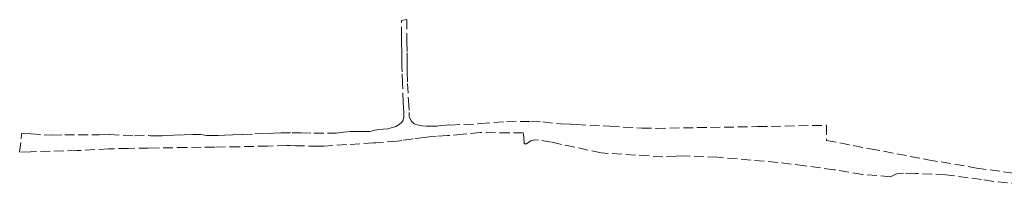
# Model space of a CAD drawing. Header units: metres. Extents: x 188526 to 197860, y 581431 to 587564.
# Tile 1 of 31: x 188526 to 189539, y 581883 to 582054. Entities that reach past the tile are written whole.
import ezdxf

# ---------------------------------------------------------------- set-up
doc = ezdxf.new("R2010")
doc.units = ezdxf.units.M
doc.linetypes.add('DASHEDX2', pattern=[14, 10, -4])
doc.layers.add('B-WA-KG-GRENS_KADASTRAAL-G', color=150, linetype='DASHEDX2', lineweight=18)

msp = doc.modelspace()

# ---------------------------------------------------------------- linework, layer by layer
at = {"layer": 'B-WA-KG-GRENS_KADASTRAAL-G'}
msp.add_lwpolyline([(189570.2, 581883.2), (189527.8, 581887.2), (189515.6, 581889.2), (189478.7, 581894), (189447.3, 581895.4), (189435.2, 581895.6), (189429.3, 581895.5), (189426.9, 581894.2), (189421.9, 581892), (189393, 581894.5), (189363.8, 581899.3), (189333.7, 581903.4), (189306.1, 581906.7), (189244, 581912.2), (189207.2, 581913.5), (189201.5, 581913.4), (189187.8, 581912.4), (189173.6, 581913.5), (189124.5, 581916.6), (189083.7, 581925.4), (189073.2, 581927.7), (189060, 581929.9), (189055.5, 581930.1), (189052.2, 581929), (189047.6, 581926), (189045.2, 581926), (189045.2, 581926.5), (189044.3, 581937.4), (189029.7, 581937.2), (189000, 581937.6), (188982.6, 581935.9), (188966.3, 581934.5), (188954.7, 581933.6), (188947.3, 581933.1), (188942.9, 581932.5), (188931.1, 581931.1), (188919.4, 581929.4), (188914.4, 581928.8), (188892.6, 581927), (188890.3, 581926.9), (188839.1, 581923.6), (188835.1, 581923.4), (188833.3, 581923.4), (188810, 581924), (188804.1, 581924.2), (188801, 581924.2), (188781.1, 581923.7), (188752, 581923), (188726.9, 581922.6), (188698, 581922.2), (188658.7, 581921.6), (188638, 581921.3), (188617.6, 581920.8), (188585.6, 581919), (188537.6, 581917.8), (188526.3, 581917.5), (188526.3, 581917.5), (188528.2, 581934.9), (188528.5, 581937), (188537.7, 581936.2), (188559.7, 581934.8), (188572.6, 581935.3), (188608.2, 581935.1), (188618.7, 581935.5), (188644.5, 581934.2), (188658.9, 581934.5), (188661, 581934.3), (188662.9, 581934.3), (188667.4, 581934.2), (188672.9, 581934.2), (188676.6, 581934.4), (188684.7, 581934.8), (188695.4, 581935.2), (188704.4, 581935.6), (188708.8, 581935.7), (188710.8, 581935.7), (188712.5, 581935.5), (188714.6, 581935.3), (188716.4, 581934.8), (188718.5, 581934.6), (188721.5, 581934.5), (188726.1, 581934.7), (188730.6, 581934.7), (188737.4, 581934.8), (188745.5, 581935.2), (188755.8, 581935.6), (188768.2, 581936.2), (188779.2, 581936.7), (188787.3, 581937), (188794.9, 581937.2), (188806.5, 581937.3), (188815.9, 581937.2), (188829, 581937), (188842.8, 581936.9), (188849.2, 581936.9), (188851.8, 581937.1), (188859.4, 581937.9), (188866.3, 581938.5), (188868.5, 581938.7), (188872.1, 581938.8), (188880.2, 581938.8), (188886.9, 581938.8), (188887.7, 581938.9), (188889.4, 581939.2), (188891.7, 581939.9), (188893.5, 581940.5), (188895.8, 581940.8), (188900, 581941), (188904.9, 581941.5), (188907.4, 581942.1), (188913.3, 581943.8), (188916.6, 581945.9), (188918.9, 581947.8), (188920.3, 581949.8), (188921.1, 581951.9), (188921.5, 581953.8), (188921.4, 581955.9), (188921.4, 581958.6), (188920.8, 581968.5), (188920.1, 581988.2), (188919.6, 582000), (188919.5, 582005.5), (188919.4, 582012.9), (188919.3, 582021.3), (188919.1, 582029), (188919, 582036.6), (188919, 582053), (188922.9, 582053.7), (188924.5, 582054), (188924.6, 582038), (188924.6, 582031.1), (188924.7, 582019.7), (188924.9, 582010.3), (188924.9, 582000), (188925.3, 581988), (188926.1, 581970.5), (188926.9, 581958.3), (188927, 581955.7), (188927, 581954.1), (188927.2, 581953.3), (188928, 581951.6), (188929.4, 581949.4), (188930.9, 581947.7), (188931.8, 581946.8), (188933.8, 581945.9), (188936.7, 581945.1), (188940.3, 581944.6), (188944.6, 581944.2), (188947.3, 581944.1), (188951.7, 581944.1), (188955.5, 581944.2), (188959.5, 581944.7), (188964.8, 581945.2), (188966.9, 581945.4), (188969.1, 581945.3), (188997.6, 581946.6), (189000, 581946.8), (189027, 581948.8), (189051.9, 581949), (189064.4, 581948.6), (189082.4, 581946.4), (189092.9, 581946.1), (189098.6, 581945.9), (189133.1, 581944), (189166.1, 581942.2), (189180.9, 581941.9), (189285.3, 581943.7), (189356.3, 581945.1), (189356.2, 581929.5), (189401, 581920.9), (189460.4, 581909.6), (189510.5, 581901), (189557.4, 581894.5)], dxfattribs=at)

doc.saveas('drawing.dxf')
